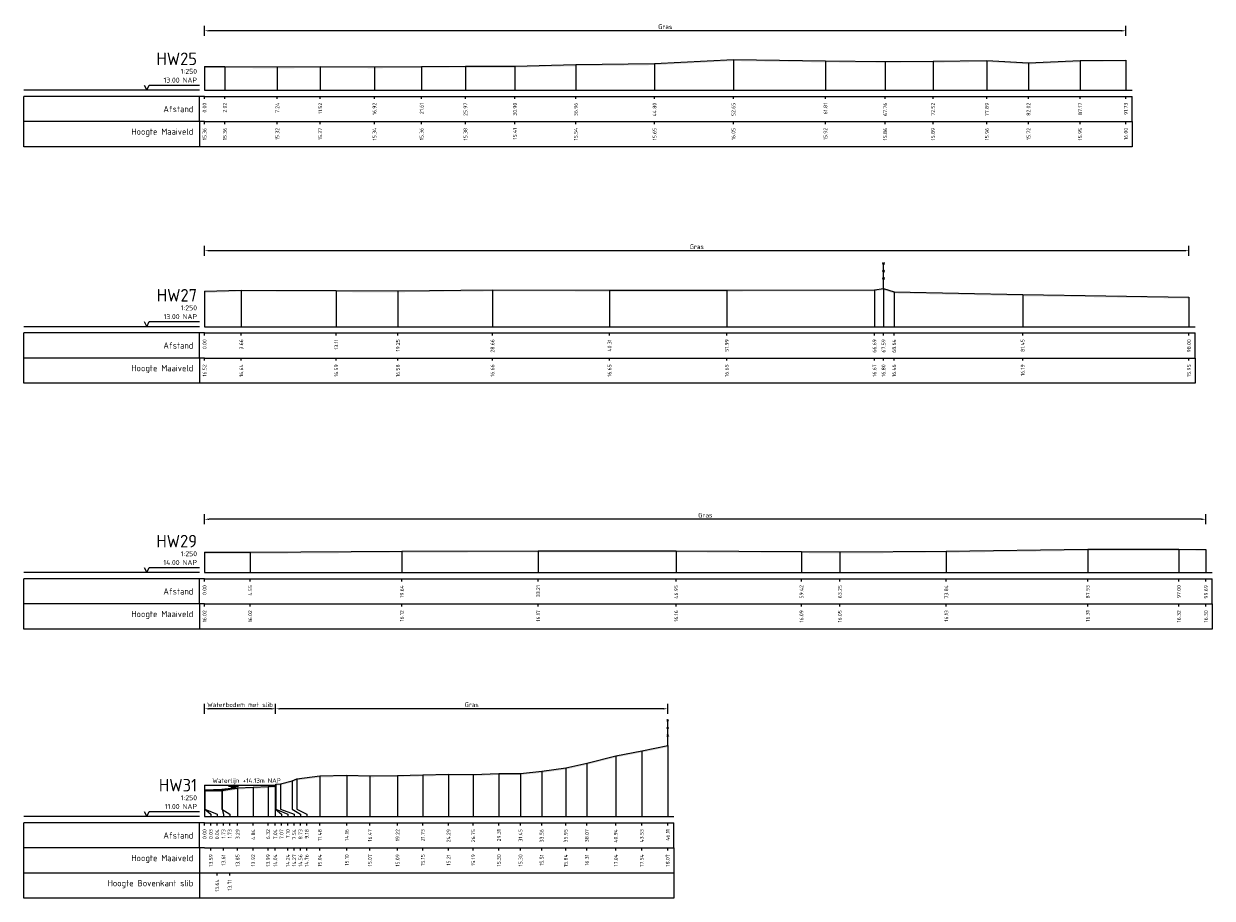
# Model space of a CAD drawing. Header units: metres. Extents: x 197882 to 206172, y 361908 to 364395.
# Tile 8 of 50: x 205766 to 205884, y 363633 to 363720. Entities that reach past the tile are written whole.
import ezdxf
from ezdxf.enums import TextEntityAlignment as Align

# ---------------------------------------------------------------- set-up
doc = ezdxf.new("R2010")
doc.units = ezdxf.units.M
doc.header["$PDMODE"] = 35
doc.header["$PDSIZE"] = 0.075
for name, color, linetype, lineweight in [('B-ME-IE-TERREINAFSCHEIDING_KUNSTMATIG_RASTERHEKWERK-SD', 20, 'Continuous', 25), ('X-ME-AL-PROFIEL_BOVENKANT SLIB-GD', 42, 'Continuous', 35), ('X-ME-AL-PROFIEL_HUIDIG MAAIVELD-GD', 252, 'Continuous', 0), ('X-XX-AL-DETAIL1-M', 7, 'Continuous', 18), ('X-XX-AL-NAP-T18', 7, 'Continuous', 18)]:
    doc.layers.add(name, color=color, linetype=linetype, lineweight=lineweight)
doc.layers.add('X-ME-AL-PROFIEL_WATERLIJN-GD', color=150, linetype='Continuous')
doc.layers.add('X-ME-AL-PROFIELRASTER-S', color=7, linetype='Continuous')
doc.styles.add('NLCS-ISO', font='NLCS-ISO.ttf', dxfattribs={"height": 1.8})
doc.styles.add('NLCS-ISO-ANNOTATIEF-T18', font='NLCS-ISO.ttf', dxfattribs={"height": 1.8})
doc.styles.add('NLCS-ISO-ANNOTATIVE-T18', font='NLCS-ISO.ttf', dxfattribs={"height": 1.8})
doc.dimstyles.new('NLCS-ANNOTATIEF-T18-PIJL_L2_H0', dxfattribs={"dimtxt": 2.5, "dimasz": 1.8, "dimexe": 2, "dimexo": 2, "dimgap": 0.7, "dimtad": 1, "dimzin": 0, "dimdsep": 46, "dimtxsty": 'NLCS-ISO-ANNOTATIEF-T18', "dimcen": 0, "dimdle": 2, "dimclrd": 256, "dimclre": 256, "dimclrt": 10, "dimaunit": 2, "dimadec": 0, "dimazin": 0, "dimtfac": 1, "dimtdec": 3, "dimtofl": 0, "dimtmove": 0, "dimatfit": 3, "dimfxl": 2, "dimfxlon": 1, "dimtfillclr": 256, "dimtolj": 1, "dimtzin": 0, "dimlwd": -1, "dimlwe": -1, "dimarcsym": 0})

# ---------------------------------------------------------------- blocks, each defined once
blk = doc.blocks.new('SAL-PROFIELRASTER-SOD')
at = {"color": 0, "linetype": 'ByBlock', "lineweight": -2, "flags": 128}
for points in [[(-2, 0), (-72, 0)], [(-24, 2), (-23, 0), (-22, 2), (-2, 2)], [(-72, -12.5), (-72, -2.5)], [(0, -2.5), (-72, -2.5)], [(-2, -12.5), (-2, -2.5)], [(0, -12.5), (-72, -12.5)]]:
    blk.add_lwpolyline(points, dxfattribs=at)
at = {"color": 0, "linetype": 'ByBlock', "lineweight": -2, "style": 'NLCS-ISO-ANNOTATIVE-T18'}
blk.add_text('NAP', height=2, dxfattribs=at).set_placement((-3, 3), align=Align.RIGHT)
blk.add_text('Afstand', height=2.5, dxfattribs=at).set_placement((-4.5, -7.5), align=Align.MIDDLE_RIGHT)
for tag, height, p in [('PROFIELNR', 5, (-3, 10)), ('NAP', 2, (-9.94, 3)), ('SCHAAL', 2, (-3, 6.5))]:
    blk.add_attdef(tag, text='', height=height, dxfattribs=at).set_placement(p, align=Align.RIGHT)
blk = doc.blocks.new('SAL-PROFIELRASTER_BALK_EIND1-SOD')
at = {"color": 0, "linetype": 'ByBlock', "lineweight": -2}
blk.add_line((1, -12.5), (1, -2.5), dxfattribs=at)
at = {"color": 0, "linetype": 'ByBlock', "lineweight": -2, "flags": 128}
for points in [[(0, 0), (1, 0)], [(0, -2.5), (1, -2.5)], [(0, -12.5), (1, -12.5)]]:
    blk.add_lwpolyline(points, dxfattribs=at)
blk = doc.blocks.new('SAL-PROFIELRASTER_BALK-SOD')
at = {"color": 0, "linetype": 'ByBlock', "lineweight": -2}
for p, q in [((-72, -12.5), (-72, -2.5)), ((-2, -2.5), (-2, -12.5)), ((0, -12.5), (-72, -12.5))]:
    blk.add_line(p, q, dxfattribs=at)
at = {"color": 0, "linetype": 'ByBlock', "lineweight": -2, "style": 'NLCS-ISO-ANNOTATIVE-T18'}
for tag, height, p in [('TITEL1', 2.5, (-4.5, -6.5)), ('TITEL2', 1.5, (-4.5, -9.5))]:
    blk.add_attdef(tag, text='', height=height, dxfattribs=at).set_placement(p, align=Align.MIDDLE_RIGHT)
blk = doc.blocks.new('SAL-PROFIELRASTER_BALK_EIND2-SOD')
at = {"color": 0, "linetype": 'ByBlock', "lineweight": -2}
for p, q in [((1, -2.5), (1, -12.5)), ((1, -12.5), (0, -12.5))]:
    blk.add_line(p, q, dxfattribs=at)
blk = doc.blocks.new('SAL-PROFIELRASTER_BALK_DATA-SOD')
at = {"color": 0, "linetype": 'ByBlock', "lineweight": -2}
blk.add_lwpolyline([(0, -3.5), (0, -2.5)], dxfattribs=at)
at = {"color": 0, "linetype": 'ByBlock', "lineweight": -2, "style": 'NLCS-ISO-ANNOTATIVE-T18'}
blk.add_attdef('GETAL', text='', height=1.5, rotation=90, dxfattribs=at).set_placement((0.75, -5), align=Align.RIGHT)
blk = doc.blocks.new('SAL-PROFIELRASTER_AANHAAL-SOD')
at = {"color": 9, "linetype": 'ByBlock', "lineweight": -2, "flags": 128}
blk.add_lwpolyline([(0, 1), (0, 0)], dxfattribs=at)
blk = doc.blocks.new('SAL-PROFIELRASTER_AANHAAL_STAGGER-SOD')
at = {"color": 9, "linetype": 'ByBlock', "lineweight": -2, "flags": 128}
for points in [[(0, 0), (0, -0.25)], [(0, -0.25), (1, -0.75)], [(1, -0.75), (1, -1)]]:
    blk.add_lwpolyline(points, dxfattribs=at)
blk = doc.blocks.new('SIE-RASTERHEKWERK-SOD')
at = {"flags": 128}
for points in [[(-0.035, 1.035), (0.035, 0.965)], [(-0.035, 0.965), (0, 1), (0.035, 1.035)], [(0, 0), (0, 1)], [(-0.035, 0.735), (0.035, 0.665)], [(-0.035, 0.665), (0, 0.7), (0.035, 0.735)], [(-0.035, 0.435), (0.035, 0.365)], [(-0.035, 0.365), (0, 0.4), (0.035, 0.435)]]:
    blk.add_lwpolyline(points, dxfattribs=at)
blk = doc.blocks.new('*D122')
at = {"layer": 'Defpoints', "color": 0, "transparency": 16777216}
for p in [(205783.86, 363651.84), (205790.93, 363644.24), (205783.86, 363641.11)]:
    blk.add_point(p, dxfattribs=at)
at = {"layer": 'X-XX-AL-DETAIL1-M', "transparency": 16777216}
for p, q in [((205783.86, 363651.34), (205783.86, 363652.34)), ((205790.93, 363651.34), (205790.93, 363652.34)), ((205790.48, 363651.84), (205784.31, 363651.84))]:
    blk.add_line(p, q, dxfattribs=at)
for points in [[(205784.31, 363651.91), (205784.31, 363651.76), (205783.86, 363651.84)], [(205790.48, 363651.91), (205790.48, 363651.76), (205790.93, 363651.84)]]:
    blk.add_solid(points, dxfattribs=at)
at = {"layer": 'X-XX-AL-DETAIL1-M', "color": 10, "transparency": 16777216, "insert": (205787.39, 363652.24), "char_height": 0.45, "attachment_point": 5, "style": 'NLCS-ISO-ANNOTATIEF-T18'}
blk.add_mtext('\\A1;Waterbodem met slib', dxfattribs=at)
blk = doc.blocks.new('*D123')
at = {"layer": 'Defpoints', "color": 0, "transparency": 16777216}
for p in [(205790.93, 363651.84), (205790.93, 363644.24), (205829.97, 363641.11)]:
    blk.add_point(p, dxfattribs=at)
at = {"layer": 'X-XX-AL-DETAIL1-M', "transparency": 16777216}
for p, q in [((205790.93, 363651.34), (205790.93, 363652.34)), ((205829.97, 363651.34), (205829.97, 363652.34)), ((205829.52, 363651.84), (205791.38, 363651.84))]:
    blk.add_line(p, q, dxfattribs=at)
for points in [[(205791.38, 363651.91), (205791.38, 363651.76), (205790.93, 363651.84)], [(205829.52, 363651.91), (205829.52, 363651.76), (205829.97, 363651.84)]]:
    blk.add_solid(points, dxfattribs=at)
at = {"layer": 'X-XX-AL-DETAIL1-M', "color": 10, "transparency": 16777216, "insert": (205810.45, 363652.24), "char_height": 0.45, "attachment_point": 5, "style": 'NLCS-ISO-ANNOTATIEF-T18'}
blk.add_mtext('\\A1;Gras', dxfattribs=at)
blk = doc.blocks.new('*D140')
at = {"layer": 'Defpoints', "color": 0, "transparency": 16777216}
for p in [(205783.86, 363719.31), (205783.86, 363713.39), (205875.59, 363713.39)]:
    blk.add_point(p, dxfattribs=at)
at = {"layer": 'X-XX-AL-DETAIL1-M', "transparency": 16777216}
for p, q in [((205783.86, 363718.81), (205783.86, 363719.81)), ((205875.59, 363718.81), (205875.59, 363719.81)), ((205875.14, 363719.31), (205784.31, 363719.31))]:
    blk.add_line(p, q, dxfattribs=at)
for points in [[(205784.31, 363719.38), (205784.31, 363719.23), (205783.86, 363719.31)], [(205875.14, 363719.38), (205875.14, 363719.23), (205875.59, 363719.31)]]:
    blk.add_solid(points, dxfattribs=at)
at = {"layer": 'X-XX-AL-DETAIL1-M', "color": 10, "transparency": 16777216, "insert": (205829.72, 363719.71), "char_height": 0.45, "attachment_point": 5, "style": 'NLCS-ISO-ANNOTATIEF-T18'}
blk.add_mtext('\\A1;Gras', dxfattribs=at)
blk = doc.blocks.new('*D143')
at = {"layer": 'Defpoints', "color": 0, "transparency": 16777216}
for p in [(205783.86, 363697.42), (205783.86, 363689.86), (205881.86, 363689.86)]:
    blk.add_point(p, dxfattribs=at)
at = {"layer": 'X-XX-AL-DETAIL1-M', "transparency": 16777216}
for p, q in [((205783.86, 363696.92), (205783.86, 363697.92)), ((205881.41, 363697.42), (205784.31, 363697.42)), ((205881.86, 363696.92), (205881.86, 363697.92))]:
    blk.add_line(p, q, dxfattribs=at)
for points in [[(205784.31, 363697.5), (205784.31, 363697.35), (205783.86, 363697.42)], [(205881.41, 363697.5), (205881.41, 363697.35), (205881.86, 363697.42)]]:
    blk.add_solid(points, dxfattribs=at)
at = {"layer": 'X-XX-AL-DETAIL1-M', "color": 10, "transparency": 16777216, "insert": (205832.86, 363697.82), "char_height": 0.45, "attachment_point": 5, "style": 'NLCS-ISO-ANNOTATIEF-T18'}
blk.add_mtext('\\A1;Gras', dxfattribs=at)
blk = doc.blocks.new('*D146')
at = {"layer": 'Defpoints', "color": 0, "transparency": 16777216}
for p in [(205783.86, 363670.7), (205783.86, 363665.39), (205883.55, 363665.39)]:
    blk.add_point(p, dxfattribs=at)
at = {"layer": 'X-XX-AL-DETAIL1-M', "transparency": 16777216}
for p, q in [((205783.86, 363670.2), (205783.86, 363671.2)), ((205883.55, 363670.2), (205883.55, 363671.2)), ((205883.1, 363670.7), (205784.31, 363670.7))]:
    blk.add_line(p, q, dxfattribs=at)
for points in [[(205784.31, 363670.77), (205784.31, 363670.62), (205783.86, 363670.7)], [(205883.1, 363670.77), (205883.1, 363670.62), (205883.55, 363670.7)]]:
    blk.add_solid(points, dxfattribs=at)
at = {"layer": 'X-XX-AL-DETAIL1-M', "color": 10, "transparency": 16777216, "insert": (205833.71, 363671.1), "char_height": 0.45, "attachment_point": 5, "style": 'NLCS-ISO-ANNOTATIEF-T18'}
blk.add_mtext('\\A1;Gras ', dxfattribs=at)

msp = doc.modelspace()

# ---------------------------------------------------------------- hatches: boundary and pattern name
at = {"layer": 'X-ME-AL-PROFIEL_HUIDIG MAAIVELD-GD'}
h = msp.add_hatch(dxfattribs=at)
h.set_pattern_fill('AGR-MAAIVELD', color=256, scale=0.05, pattern_type=2)
h.set_pattern_definition([(45, (0, -22.89226), (-0.25000007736, 0.25000007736), []), (45, (-0.0357, -22.85655), (0, 0.50000015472), [0.3535535, -0.3535535]), (45, (-0.07143, -22.82083), (0, 0.50000015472), [0.3535535, -0.3535535]), (45, (-0.10764, -22.78462), (0, 0.50000015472), [0.3535535, -0.3535535]), (45, (-0.14286, -22.7494), (0, 0.50000015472), [0.3535535, -0.3535535]), (45, (-0.17857, -22.7137), (0, 0.50000015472), [0.3535535, -0.3535535]), (45, (-0.2143, -22.67798), (0, 0.50000015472), [0.3535535, -0.3535535]), (315, (0, -22.89226), (0.25000007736, 0.25000007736), []), (315, (0.0357, -22.85655), (0.50000015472, -1e-16), [0.3535535, -0.3535535]), (315, (0.07143, -22.82083), (0.50000015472, -1e-16), [0.3535535, -0.3535535]), (315, (0.10764, -22.78462), (0.50000015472, -1e-16), [0.3535535, -0.3535535]), (315, (0.14286, -22.7494), (0.50000015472, -1e-16), [0.3535535, -0.3535535]), (315, (0.17857, -22.7137), (0.50000015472, -1e-16), [0.3535535, -0.3535535]), (315, (0.2143, -22.67798), (0.50000015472, -1e-16), [0.3535535, -0.3535535])])
h.paths.add_polyline_path([(205875.585, 363716.39), (205875.585, 363716.24), (205871.032, 363716.19), (205865.882, 363715.966), (205861.747, 363716.206), (205856.383, 363716.134), (205851.616, 363716.107), (205845.667, 363716.162), (205836.511, 363716.293), (205828.663, 363715.892), (205820.818, 363715.785), (205814.761, 363715.65), (205809.831, 363715.626), (205805.47, 363715.605), (205800.774, 363715.581), (205795.374, 363715.614), (205791.101, 363715.566), (205785.878, 363715.607), (205783.859, 363715.6), (205783.859, 363715.75), (205785.878, 363715.757), (205791.101, 363715.716), (205795.374, 363715.764), (205800.774, 363715.731), (205805.47, 363715.755), (205809.831, 363715.776), (205814.761, 363715.8), (205820.818, 363715.935), (205828.663, 363716.042), (205836.511, 363716.443), (205845.667, 363716.312), (205851.616, 363716.257), (205856.383, 363716.284), (205861.747, 363716.356), (205865.882, 363716.116), (205871.032, 363716.34)])
h = msp.add_hatch(dxfattribs=at)
h.set_pattern_fill('AGR-MAAIVELD', color=256, scale=0.05, pattern_type=2)
h.set_pattern_definition([(45, (0, 0.19048), (-0.25000007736, 0.25000007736), []), (45, (-0.0357, 0.2262), (0, 0.50000015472), [0.3535535, -0.3535535]), (45, (-0.07143, 0.2619), (0, 0.50000015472), [0.3535535, -0.3535535]), (45, (-0.10764, 0.29812), (0, 0.50000015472), [0.3535535, -0.3535535]), (45, (-0.14286, 0.33334), (0, 0.50000015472), [0.3535535, -0.3535535]), (45, (-0.17857, 0.36905), (0, 0.50000015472), [0.3535535, -0.3535535]), (45, (-0.2143, 0.40476), (0, 0.50000015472), [0.3535535, -0.3535535]), (315, (0, 0.19048), (0.25000007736, 0.25000007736), []), (315, (0.0357, 0.2262), (0.50000015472, -1e-16), [0.3535535, -0.3535535]), (315, (0.07143, 0.2619), (0.50000015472, -1e-16), [0.3535535, -0.3535535]), (315, (0.10764, 0.29812), (0.50000015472, -1e-16), [0.3535535, -0.3535535]), (315, (0.14286, 0.33334), (0.50000015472, -1e-16), [0.3535535, -0.3535535]), (315, (0.17857, 0.36905), (0.50000015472, -1e-16), [0.3535535, -0.3535535]), (315, (0.2143, 0.40476), (0.50000015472, -1e-16), [0.3535535, -0.3535535])])
h.paths.add_polyline_path([(205881.861, 363692.812), (205881.861, 363692.662), (205865.305, 363692.899), (205852.502, 363693.171), (205851.453, 363693.512), (205850.55, 363693.38), (205835.849, 363693.359), (205824.173, 363693.358), (205812.52, 363693.369), (205803.111, 363693.289), (205796.965, 363693.297), (205787.515, 363693.346), (205783.859, 363693.229), (205783.859, 363693.379), (205787.515, 363693.496), (205796.965, 363693.447), (205803.111, 363693.439), (205812.52, 363693.519), (205824.173, 363693.508), (205835.849, 363693.509), (205850.55, 363693.53), (205851.453, 363693.662), (205852.502, 363693.321), (205865.305, 363693.049)])
h = msp.add_hatch(dxfattribs=at)
h.set_pattern_fill('AGR-MAAIVELD', color=256, scale=0.05, pattern_type=2)
h.set_pattern_definition([(45, (0, 17.0064), (-0.25000007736, 0.25000007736), []), (45, (-0.0357, 17.0421), (0, 0.50000015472), [0.3535535, -0.3535535]), (45, (-0.07143, 17.07782), (0, 0.50000015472), [0.3535535, -0.3535535]), (45, (-0.10764, 17.11403), (0, 0.50000015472), [0.3535535, -0.3535535]), (45, (-0.14286, 17.14925), (0, 0.50000015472), [0.3535535, -0.3535535]), (45, (-0.17857, 17.18496), (0, 0.50000015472), [0.3535535, -0.3535535]), (45, (-0.2143, 17.22068), (0, 0.50000015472), [0.3535535, -0.3535535]), (315, (0, 17.0064), (0.25000007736, 0.25000007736), []), (315, (0.0357, 17.0421), (0.50000015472, -1e-16), [0.3535535, -0.3535535]), (315, (0.07143, 17.07782), (0.50000015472, -1e-16), [0.3535535, -0.3535535]), (315, (0.10764, 17.11403), (0.50000015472, -1e-16), [0.3535535, -0.3535535]), (315, (0.14286, 17.14925), (0.50000015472, -1e-16), [0.3535535, -0.3535535]), (315, (0.17857, 17.18496), (0.50000015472, -1e-16), [0.3535535, -0.3535535]), (315, (0.2143, 17.22068), (0.50000015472, -1e-16), [0.3535535, -0.3535535])])
h.paths.add_polyline_path([(205883.551, 363667.697), (205883.551, 363667.547), (205880.856, 363667.568), (205871.788, 363667.556), (205857.704, 363667.372), (205847.112, 363667.289), (205843.283, 363667.331), (205830.808, 363667.408), (205817.073, 363667.416), (205803.502, 363667.364), (205788.405, 363667.265), (205783.859, 363667.268), (205783.859, 363667.418), (205788.405, 363667.415), (205803.502, 363667.514), (205817.073, 363667.566), (205830.808, 363667.558), (205843.283, 363667.481), (205847.112, 363667.439), (205857.704, 363667.522), (205871.788, 363667.706), (205880.856, 363667.718)])
h = msp.add_hatch(dxfattribs=at)
h.set_pattern_fill('AGR-MAAIVELD', color=256, scale=0.05, pattern_type=2)
h.set_pattern_definition([(45, (0, 44.8378), (-0.25000007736, 0.25000007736), []), (45, (-0.0357, 44.87353), (0, 0.50000015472), [0.3535535, -0.3535535]), (45, (-0.07143, 44.90924), (0, 0.50000015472), [0.3535535, -0.3535535]), (45, (-0.10764, 44.94546), (0, 0.50000015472), [0.3535535, -0.3535535]), (45, (-0.14286, 44.98067), (0, 0.50000015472), [0.3535535, -0.3535535]), (45, (-0.17857, 45.0164), (0, 0.50000015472), [0.3535535, -0.3535535]), (45, (-0.2143, 45.0521), (0, 0.50000015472), [0.3535535, -0.3535535]), (315, (0, 44.8378), (0.25000007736, 0.25000007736), []), (315, (0.0357, 44.87353), (0.50000015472, -1e-16), [0.3535535, -0.3535535]), (315, (0.07143, 44.90924), (0.50000015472, -1e-16), [0.3535535, -0.3535535]), (315, (0.10764, 44.94546), (0.50000015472, -1e-16), [0.3535535, -0.3535535]), (315, (0.14286, 44.98067), (0.50000015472, -1e-16), [0.3535535, -0.3535535]), (315, (0.17857, 45.0164), (0.50000015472, -1e-16), [0.3535535, -0.3535535]), (315, (0.2143, 45.0521), (0.50000015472, -1e-16), [0.3535535, -0.3535535])])
h.paths.add_polyline_path([(205808.148, 363645.166), (205810.61, 363645.152), (205813.167, 363645.256), (205815.311, 363645.262), (205817.422, 363645.467), (205819.813, 363645.798), (205821.927, 363646.274), (205824.795, 363647.005), (205827.389, 363647.496), (205829.967, 363648.029), (205829.967, 363648.179), (205827.389, 363647.646), (205824.795, 363647.155), (205821.927, 363646.424), (205819.813, 363645.948), (205817.422, 363645.617), (205815.311, 363645.412), (205813.167, 363645.406), (205810.61, 363645.302), (205808.148, 363645.316), (205805.587, 363645.258), (205803.074, 363645.201), (205800.326, 363645.179), (205798.024, 363645.215), (205795.341, 363645.153), (205793.039, 363644.871), (205792.585, 363644.673), (205791.404, 363644.377), (205790.963, 363644.347), (205790.925, 363644.228), (205790.902, 363644.146), (205790.183, 363644.102), (205788.7, 363644.035), (205787.152, 363643.959), (205785.594, 363643.718), (205783.887, 363643.7), (205783.887, 363643.55), (205785.594, 363643.568), (205787.152, 363643.809), (205788.7, 363643.885), (205790.183, 363643.952), (205790.902, 363643.996), (205790.925, 363644.078), (205790.963, 363644.197), (205791.404, 363644.227), (205792.585, 363644.523), (205793.039, 363644.721), (205795.341, 363645.003), (205798.024, 363645.065), (205800.326, 363645.029), (205803.074, 363645.051), (205805.587, 363645.108)])

# ---------------------------------------------------------------- linework, layer by layer
at = {"layer": 'X-ME-AL-PROFIEL_BOVENKANT SLIB-GD'}
msp.add_lwpolyline([(205783.9, 363643.75), (205785.591, 363643.816), (205787.152, 363643.959)], dxfattribs=at)
at = {"layer": 'X-ME-AL-PROFIEL_HUIDIG MAAIVELD-GD'}
for points in [[(205783.859, 363715.75), (205785.878, 363715.757), (205791.101, 363715.716), (205795.374, 363715.764), (205800.774, 363715.731), (205805.47, 363715.755), (205809.831, 363715.776), (205814.761, 363715.8), (205820.818, 363715.935), (205828.663, 363716.042), (205836.511, 363716.443), (205845.667, 363716.312), (205851.616, 363716.257), (205856.383, 363716.284), (205861.747, 363716.356), (205865.882, 363716.116), (205871.032, 363716.34), (205875.585, 363716.39)], [(205783.859, 363693.379), (205787.515, 363693.496), (205796.965, 363693.447), (205803.111, 363693.439), (205812.52, 363693.519), (205824.173, 363693.508), (205835.849, 363693.509), (205850.55, 363693.53), (205851.453, 363693.662), (205852.502, 363693.321), (205865.305, 363693.049), (205881.861, 363692.812)], [(205783.859, 363667.418), (205788.405, 363667.415), (205803.502, 363667.514), (205817.073, 363667.566), (205830.808, 363667.558), (205843.283, 363667.481), (205847.112, 363667.439), (205857.704, 363667.522), (205871.788, 363667.706), (205880.856, 363667.718), (205883.551, 363667.697)], [(205783.887, 363643.7), (205785.594, 363643.718), (205787.152, 363643.959), (205788.7, 363644.035), (205790.183, 363644.102), (205790.902, 363644.146), (205790.925, 363644.228), (205790.963, 363644.347), (205791.404, 363644.377), (205792.585, 363644.673), (205793.039, 363644.871), (205795.341, 363645.153), (205798.024, 363645.215), (205800.326, 363645.179), (205803.074, 363645.201), (205805.587, 363645.258), (205808.148, 363645.316), (205810.61, 363645.302), (205813.167, 363645.406), (205815.311, 363645.412), (205817.422, 363645.617), (205819.813, 363645.948), (205821.927, 363646.424), (205824.795, 363647.155), (205827.389, 363647.646), (205829.967, 363648.179)]]:
    msp.add_lwpolyline(points, dxfattribs=at)
at = {"layer": 'X-ME-AL-PROFIEL_WATERLIJN-GD'}
for points in [[(205783.859, 363644.239), (205790.928, 363644.239)], [(205786.244, 363644.134), (205787.244, 363644.134)], [(205786.486, 363644.048), (205786.986, 363644.048)]]:
    msp.add_lwpolyline(points, dxfattribs=at)

# ---------------------------------------------------------------- block references
at = {"layer": 'B-ME-IE-TERREINAFSCHEIDING_KUNSTMATIG_RASTERHEKWERK-SD', "xscale": 2.5, "yscale": 2.5, "zscale": 2.5}
for p in [(205851.453, 363693.662), (205829.967, 363648.179)]:
    msp.add_blockref('SIE-RASTERHEKWERK-SOD', p, dxfattribs=at)
at = {"layer": 'X-ME-AL-PROFIELRASTER-S', "xscale": 0.25, "yscale": 0.25, "zscale": 0.25}
for name, p, values in [('SAL-PROFIELRASTER-SOD', (205783.859, 363713.394), {'PROFIELNR': 'HW25', 'SCHAAL': '1:250', 'NAP': '13.00'}), ('SAL-PROFIELRASTER_BALK_DATA-SOD', (205783.859, 363713.394), {'GETAL': '0.00'}), ('SAL-PROFIELRASTER_BALK_DATA-SOD', (205785.878, 363713.394), {'GETAL': '2.02'}), ('SAL-PROFIELRASTER_BALK_DATA-SOD', (205791.101, 363713.394), {'GETAL': '7.24'}), ('SAL-PROFIELRASTER_BALK_DATA-SOD', (205795.374, 363713.394), {'GETAL': '11.52'}), ('SAL-PROFIELRASTER_BALK_DATA-SOD', (205800.774, 363713.394), {'GETAL': '16.92'}), ('SAL-PROFIELRASTER_BALK_DATA-SOD', (205805.47, 363713.394), {'GETAL': '21.61'}), ('SAL-PROFIELRASTER_BALK_DATA-SOD', (205809.831, 363713.394), {'GETAL': '25.97'}), ('SAL-PROFIELRASTER_BALK_DATA-SOD', (205814.761, 363713.394), {'GETAL': '30.90'}), ('SAL-PROFIELRASTER_BALK_DATA-SOD', (205820.818, 363713.394), {'GETAL': '36.96'}), ('SAL-PROFIELRASTER_BALK_DATA-SOD', (205828.663, 363713.394), {'GETAL': '44.80'}), ('SAL-PROFIELRASTER_BALK_DATA-SOD', (205836.511, 363713.394), {'GETAL': '52.65'}), ('SAL-PROFIELRASTER_BALK_DATA-SOD', (205845.667, 363713.394), {'GETAL': '61.81'}), ('SAL-PROFIELRASTER_BALK_DATA-SOD', (205851.616, 363713.394), {'GETAL': '67.76'}), ('SAL-PROFIELRASTER_BALK_DATA-SOD', (205856.383, 363713.394), {'GETAL': '72.52'}), ('SAL-PROFIELRASTER_BALK_DATA-SOD', (205861.747, 363713.394), {'GETAL': '77.89'}), ('SAL-PROFIELRASTER_BALK_DATA-SOD', (205865.882, 363713.394), {'GETAL': '82.02'}), ('SAL-PROFIELRASTER_BALK_DATA-SOD', (205871.032, 363713.394), {'GETAL': '87.17'}), ('SAL-PROFIELRASTER_BALK_DATA-SOD', (205875.585, 363713.394), {'GETAL': '91.73'}), ('SAL-PROFIELRASTER_BALK-SOD', (205783.859, 363710.894), {'TITEL1': 'Hoogte Maaiveld'}), ('SAL-PROFIELRASTER_BALK_DATA-SOD', (205783.859, 363710.894), {'GETAL': '15.36'}), ('SAL-PROFIELRASTER_BALK_DATA-SOD', (205785.878, 363710.894), {'GETAL': '15.36'}), ('SAL-PROFIELRASTER_BALK_DATA-SOD', (205791.101, 363710.894), {'GETAL': '15.32'}), ('SAL-PROFIELRASTER_BALK_DATA-SOD', (205795.374, 363710.894), {'GETAL': '15.37'}), ('SAL-PROFIELRASTER_BALK_DATA-SOD', (205800.774, 363710.894), {'GETAL': '15.34'}), ('SAL-PROFIELRASTER_BALK_DATA-SOD', (205805.47, 363710.894), {'GETAL': '15.36'}), ('SAL-PROFIELRASTER_BALK_DATA-SOD', (205809.831, 363710.894), {'GETAL': '15.38'}), ('SAL-PROFIELRASTER_BALK_DATA-SOD', (205814.761, 363710.894), {'GETAL': '15.41'}), ('SAL-PROFIELRASTER_BALK_DATA-SOD', (205820.818, 363710.894), {'GETAL': '15.54'}), ('SAL-PROFIELRASTER_BALK_DATA-SOD', (205828.663, 363710.894), {'GETAL': '15.65'}), ('SAL-PROFIELRASTER_BALK_DATA-SOD', (205836.511, 363710.894), {'GETAL': '16.05'}), ('SAL-PROFIELRASTER_BALK_DATA-SOD', (205845.667, 363710.894), {'GETAL': '15.92'}), ('SAL-PROFIELRASTER_BALK_DATA-SOD', (205851.616, 363710.894), {'GETAL': '15.86'}), ('SAL-PROFIELRASTER_BALK_DATA-SOD', (205856.383, 363710.894), {'GETAL': '15.89'}), ('SAL-PROFIELRASTER_BALK_DATA-SOD', (205861.747, 363710.894), {'GETAL': '15.96'}), ('SAL-PROFIELRASTER_BALK_DATA-SOD', (205865.882, 363710.894), {'GETAL': '15.72'}), ('SAL-PROFIELRASTER_BALK_DATA-SOD', (205871.032, 363710.894), {'GETAL': '15.95'}), ('SAL-PROFIELRASTER_BALK_DATA-SOD', (205875.585, 363710.894), {'GETAL': '16.00'}), ('SAL-PROFIELRASTER-SOD', (205783.859, 363689.861), {'PROFIELNR': 'HW27', 'SCHAAL': '1:250', 'NAP': '13.00'}), ('SAL-PROFIELRASTER_BALK_DATA-SOD', (205783.859, 363689.861), {'GETAL': '0.00'}), ('SAL-PROFIELRASTER_BALK_DATA-SOD', (205787.515, 363689.861), {'GETAL': '3.66'}), ('SAL-PROFIELRASTER_BALK_DATA-SOD', (205796.965, 363689.861), {'GETAL': '13.11'}), ('SAL-PROFIELRASTER_BALK_DATA-SOD', (205803.111, 363689.861), {'GETAL': '19.25'}), ('SAL-PROFIELRASTER_BALK_DATA-SOD', (205812.52, 363689.861), {'GETAL': '28.66'}), ('SAL-PROFIELRASTER_BALK_DATA-SOD', (205824.173, 363689.861), {'GETAL': '40.31'}), ('SAL-PROFIELRASTER_BALK_DATA-SOD', (205835.849, 363689.861), {'GETAL': '51.99'}), ('SAL-PROFIELRASTER_BALK_DATA-SOD', (205850.55, 363689.861), {'GETAL': '66.69'}), ('SAL-PROFIELRASTER_BALK_DATA-SOD', (205851.453, 363689.861), {'GETAL': '67.59'}), ('SAL-PROFIELRASTER_BALK_DATA-SOD', (205852.502, 363689.861), {'GETAL': '68.64'}), ('SAL-PROFIELRASTER_BALK_DATA-SOD', (205865.305, 363689.861), {'GETAL': '81.45'}), ('SAL-PROFIELRASTER_BALK_DATA-SOD', (205881.861, 363689.861), {'GETAL': '98.00'}), ('SAL-PROFIELRASTER_BALK-SOD', (205783.859, 363687.361), {'TITEL1': 'Hoogte Maaiveld'}), ('SAL-PROFIELRASTER_BALK_DATA-SOD', (205783.859, 363687.361), {'GETAL': '16.52'}), ('SAL-PROFIELRASTER_BALK_DATA-SOD', (205787.515, 363687.361), {'GETAL': '16.64'}), ('SAL-PROFIELRASTER_BALK_DATA-SOD', (205796.965, 363687.361), {'GETAL': '16.59'}), ('SAL-PROFIELRASTER_BALK_DATA-SOD', (205803.111, 363687.361), {'GETAL': '16.58'}), ('SAL-PROFIELRASTER_BALK_DATA-SOD', (205812.52, 363687.361), {'GETAL': '16.66'}), ('SAL-PROFIELRASTER_BALK_DATA-SOD', (205824.173, 363687.361), {'GETAL': '16.65'}), ('SAL-PROFIELRASTER_BALK_DATA-SOD', (205835.849, 363687.361), {'GETAL': '16.65'}), ('SAL-PROFIELRASTER_BALK_DATA-SOD', (205850.55, 363687.361), {'GETAL': '16.67'}), ('SAL-PROFIELRASTER_BALK_DATA-SOD', (205851.453, 363687.361), {'GETAL': '16.80'}), ('SAL-PROFIELRASTER_BALK_DATA-SOD', (205852.502, 363687.361), {'GETAL': '16.46'}), ('SAL-PROFIELRASTER_BALK_DATA-SOD', (205865.305, 363687.361), {'GETAL': '16.19'}), ('SAL-PROFIELRASTER_BALK_DATA-SOD', (205881.861, 363687.361), {'GETAL': '15.95'}), ('SAL-PROFIELRASTER-SOD', (205783.859, 363665.394), {'PROFIELNR': 'HW29', 'SCHAAL': '1:250', 'NAP': '14.00'}), ('SAL-PROFIELRASTER_BALK_DATA-SOD', (205783.859, 363665.394), {'GETAL': '0.00'}), ('SAL-PROFIELRASTER_BALK_DATA-SOD', (205788.405, 363665.394), {'GETAL': '4.55'}), ('SAL-PROFIELRASTER_BALK_DATA-SOD', (205803.502, 363665.394), {'GETAL': '19.64'}), ('SAL-PROFIELRASTER_BALK_DATA-SOD', (205817.073, 363665.394), {'GETAL': '33.21'}), ('SAL-PROFIELRASTER_BALK_DATA-SOD', (205830.808, 363665.394), {'GETAL': '46.95'}), ('SAL-PROFIELRASTER_BALK_DATA-SOD', (205843.283, 363665.394), {'GETAL': '59.42'}), ('SAL-PROFIELRASTER_BALK_DATA-SOD', (205847.112, 363665.394), {'GETAL': '63.25'}), ('SAL-PROFIELRASTER_BALK_DATA-SOD', (205857.704, 363665.394), {'GETAL': '73.84'}), ('SAL-PROFIELRASTER_BALK_DATA-SOD', (205871.788, 363665.394), {'GETAL': '87.93'}), ('SAL-PROFIELRASTER_BALK_DATA-SOD', (205880.856, 363665.394), {'GETAL': '97.00'}), ('SAL-PROFIELRASTER_BALK_DATA-SOD', (205883.551, 363665.394), {'GETAL': '99.69'}), ('SAL-PROFIELRASTER_BALK-SOD', (205783.859, 363662.894), {'TITEL1': 'Hoogte Maaiveld'}), ('SAL-PROFIELRASTER_BALK_DATA-SOD', (205783.859, 363662.894), {'GETAL': '16.02'}), ('SAL-PROFIELRASTER_BALK_DATA-SOD', (205788.405, 363662.894), {'GETAL': '16.02'}), ('SAL-PROFIELRASTER_BALK_DATA-SOD', (205803.502, 363662.894), {'GETAL': '16.12'}), ('SAL-PROFIELRASTER_BALK_DATA-SOD', (205817.073, 363662.894), {'GETAL': '16.17'}), ('SAL-PROFIELRASTER_BALK_DATA-SOD', (205830.808, 363662.894), {'GETAL': '16.16'}), ('SAL-PROFIELRASTER_BALK_DATA-SOD', (205843.283, 363662.894), {'GETAL': '16.09'}), ('SAL-PROFIELRASTER_BALK_DATA-SOD', (205847.112, 363662.894), {'GETAL': '16.05'}), ('SAL-PROFIELRASTER_BALK_DATA-SOD', (205857.704, 363662.894), {'GETAL': '16.13'}), ('SAL-PROFIELRASTER_BALK_DATA-SOD', (205871.788, 363662.894), {'GETAL': '16.31'}), ('SAL-PROFIELRASTER_BALK_DATA-SOD', (205880.856, 363662.894), {'GETAL': '16.32'}), ('SAL-PROFIELRASTER_BALK_DATA-SOD', (205883.551, 363662.894), {'GETAL': '16.30'}), ('SAL-PROFIELRASTER-SOD', (205783.859, 363641.111), {'PROFIELNR': 'HW31', 'SCHAAL': '1:250', 'NAP': '11.00'}), ('SAL-PROFIELRASTER_BALK_DATA-SOD', (205783.859, 363641.111), {'GETAL': '0.00'}), ('SAL-PROFIELRASTER_BALK_DATA-SOD', (205784.484, 363641.111), {'GETAL': '0.03'}), ('SAL-PROFIELRASTER_BALK_DATA-SOD', (205785.109, 363641.111), {'GETAL': '0.04'}), ('SAL-PROFIELRASTER_BALK_DATA-SOD', (205785.734, 363641.111), {'GETAL': '1.73'}), ('SAL-PROFIELRASTER_BALK_DATA-SOD', (205786.359, 363641.111), {'GETAL': '1.73'}), ('SAL-PROFIELRASTER_BALK_DATA-SOD', (205787.152, 363641.111), {'GETAL': '3.29'}), ('SAL-PROFIELRASTER_BALK_DATA-SOD', (205788.7, 363641.111), {'GETAL': '4.84'}), ('SAL-PROFIELRASTER_BALK_DATA-SOD', (205790.183, 363641.111), {'GETAL': '6.32'}), ('SAL-PROFIELRASTER_BALK_DATA-SOD', (205790.902, 363641.111), {'GETAL': '7.04'}), ('SAL-PROFIELRASTER_BALK_DATA-SOD', (205791.527, 363641.111), {'GETAL': '7.07'}), ('SAL-PROFIELRASTER_BALK_DATA-SOD', (205792.152, 363641.111), {'GETAL': '7.10'}), ('SAL-PROFIELRASTER_BALK_DATA-SOD', (205792.777, 363641.111), {'GETAL': '7.54'}), ('SAL-PROFIELRASTER_BALK_DATA-SOD', (205793.402, 363641.111), {'GETAL': '8.73'}), ('SAL-PROFIELRASTER_BALK_DATA-SOD', (205794.027, 363641.111), {'GETAL': '9.18'}), ('SAL-PROFIELRASTER_BALK_DATA-SOD', (205795.341, 363641.111), {'GETAL': '11.48'}), ('SAL-PROFIELRASTER_BALK_DATA-SOD', (205798.024, 363641.111), {'GETAL': '14.16'}), ('SAL-PROFIELRASTER_BALK_DATA-SOD', (205800.326, 363641.111), {'GETAL': '16.47'}), ('SAL-PROFIELRASTER_BALK_DATA-SOD', (205803.074, 363641.111), {'GETAL': '19.22'}), ('SAL-PROFIELRASTER_BALK_DATA-SOD', (205805.587, 363641.111), {'GETAL': '21.73'}), ('SAL-PROFIELRASTER_BALK_DATA-SOD', (205808.148, 363641.111), {'GETAL': '24.29'}), ('SAL-PROFIELRASTER_BALK_DATA-SOD', (205810.61, 363641.111), {'GETAL': '26.75'}), ('SAL-PROFIELRASTER_BALK_DATA-SOD', (205813.167, 363641.111), {'GETAL': '29.31'}), ('SAL-PROFIELRASTER_BALK_DATA-SOD', (205815.311, 363641.111), {'GETAL': '31.45'}), ('SAL-PROFIELRASTER_BALK_DATA-SOD', (205817.422, 363641.111), {'GETAL': '33.56'}), ('SAL-PROFIELRASTER_BALK_DATA-SOD', (205819.813, 363641.111), {'GETAL': '35.95'}), ('SAL-PROFIELRASTER_BALK_DATA-SOD', (205821.927, 363641.111), {'GETAL': '38.07'}), ('SAL-PROFIELRASTER_BALK_DATA-SOD', (205824.795, 363641.111), {'GETAL': '40.94'}), ('SAL-PROFIELRASTER_BALK_DATA-SOD', (205827.389, 363641.111), {'GETAL': '43.53'}), ('SAL-PROFIELRASTER_BALK_DATA-SOD', (205829.967, 363641.111), {'GETAL': '46.11'}), ('SAL-PROFIELRASTER_BALK-SOD', (205783.859, 363638.611), {'TITEL1': 'Hoogte Maaiveld'}), ('SAL-PROFIELRASTER_BALK_DATA-SOD', (205784.484, 363638.611), {'GETAL': '13.59'}), ('SAL-PROFIELRASTER_BALK_DATA-SOD', (205785.734, 363638.611), {'GETAL': '13.61'}), ('SAL-PROFIELRASTER_BALK_DATA-SOD', (205787.152, 363638.611), {'GETAL': '13.85'}), ('SAL-PROFIELRASTER_BALK_DATA-SOD', (205788.7, 363638.611), {'GETAL': '13.92'}), ('SAL-PROFIELRASTER_BALK_DATA-SOD', (205790.183, 363638.611), {'GETAL': '13.99'}), ('SAL-PROFIELRASTER_BALK_DATA-SOD', (205790.902, 363638.611), {'GETAL': '14.04'}), ('SAL-PROFIELRASTER_BALK_DATA-SOD', (205792.152, 363638.611), {'GETAL': '14.24'}), ('SAL-PROFIELRASTER_BALK_DATA-SOD', (205792.777, 363638.611), {'GETAL': '14.27'}), ('SAL-PROFIELRASTER_BALK_DATA-SOD', (205793.402, 363638.611), {'GETAL': '14.56'}), ('SAL-PROFIELRASTER_BALK_DATA-SOD', (205794.027, 363638.611), {'GETAL': '14.76'}), ('SAL-PROFIELRASTER_BALK_DATA-SOD', (205795.341, 363638.611), {'GETAL': '15.04'}), ('SAL-PROFIELRASTER_BALK_DATA-SOD', (205798.024, 363638.611), {'GETAL': '15.10'}), ('SAL-PROFIELRASTER_BALK_DATA-SOD', (205800.326, 363638.611), {'GETAL': '15.07'}), ('SAL-PROFIELRASTER_BALK_DATA-SOD', (205803.074, 363638.611), {'GETAL': '15.09'}), ('SAL-PROFIELRASTER_BALK_DATA-SOD', (205805.587, 363638.611), {'GETAL': '15.15'}), ('SAL-PROFIELRASTER_BALK_DATA-SOD', (205808.148, 363638.611), {'GETAL': '15.21'}), ('SAL-PROFIELRASTER_BALK_DATA-SOD', (205810.61, 363638.611), {'GETAL': '15.19'}), ('SAL-PROFIELRASTER_BALK_DATA-SOD', (205813.167, 363638.611), {'GETAL': '15.30'}), ('SAL-PROFIELRASTER_BALK_DATA-SOD', (205815.311, 363638.611), {'GETAL': '15.30'}), ('SAL-PROFIELRASTER_BALK_DATA-SOD', (205817.422, 363638.611), {'GETAL': '15.51'}), ('SAL-PROFIELRASTER_BALK_DATA-SOD', (205819.813, 363638.611), {'GETAL': '15.84'}), ('SAL-PROFIELRASTER_BALK_DATA-SOD', (205821.927, 363638.611), {'GETAL': '16.31'}), ('SAL-PROFIELRASTER_BALK_DATA-SOD', (205824.795, 363638.611), {'GETAL': '17.04'}), ('SAL-PROFIELRASTER_BALK_DATA-SOD', (205827.389, 363638.611), {'GETAL': '17.54'}), ('SAL-PROFIELRASTER_BALK_DATA-SOD', (205829.967, 363638.611), {'GETAL': '18.07'}), ('SAL-PROFIELRASTER_BALK-SOD', (205783.859, 363636.111), {'TITEL1': 'Hoogte Bovenkant slib'}), ('SAL-PROFIELRASTER_BALK_DATA-SOD', (205785.109, 363636.111), {'GETAL': '13.64'}), ('SAL-PROFIELRASTER_BALK_DATA-SOD', (205786.359, 363636.111), {'GETAL': '13.71'})]:
    msp.add_blockref(name, p, dxfattribs=at).add_auto_attribs(values)
at = {"layer": 'X-ME-AL-PROFIELRASTER-S'}
for p, yscale in [((205820.818, 363713.394), 2.540599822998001), ((205828.663, 363713.394), 2.6483001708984), ((205836.511, 363713.394), 3.049198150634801), ((205845.667, 363713.394), 2.9179992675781), ((205851.616, 363713.394), 2.8630981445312), ((205856.383, 363713.394), 2.890300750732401), ((205861.747, 363713.394), 2.962100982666), ((205865.882, 363713.394), 2.7214202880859), ((205871.032, 363713.394), 2.9463996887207), ((205875.585, 363713.394), 2.995899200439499), ((205783.859, 363713.394), 2.3558006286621), ((205785.878, 363713.394), 2.3628997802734), ((205791.101, 363713.394), 2.321800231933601), ((205795.374, 363713.394), 2.369697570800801), ((205800.774, 363713.394), 2.3372993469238), ((205805.47, 363713.394), 2.3606986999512), ((205809.831, 363713.394), 2.3824005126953), ((205814.761, 363713.394), 2.4054985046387), ((205787.515, 363689.861), 3.6350212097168), ((205796.965, 363689.861), 3.586620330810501), ((205803.111, 363689.861), 3.578121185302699), ((205812.52, 363689.861), 3.658420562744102), ((205824.173, 363689.861), 3.647819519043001), ((205835.849, 363689.861), 3.648120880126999), ((205850.55, 363689.861), 3.669120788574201), ((205851.453, 363689.861), 3.801319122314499), ((205783.859, 363689.861), 3.518119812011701), ((205852.502, 363689.861), 3.460521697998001), ((205865.305, 363689.861), 3.1880187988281), ((205881.861, 363689.861), 2.9517211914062), ((205783.859, 363665.394), 2.024620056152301), ((205788.405, 363665.394), 2.021720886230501), ((205803.502, 363665.394), 2.120021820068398), ((205817.073, 363665.394), 2.172721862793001), ((205830.808, 363665.394), 2.163822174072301), ((205843.283, 363665.394), 2.087619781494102), ((205847.112, 363665.394), 2.045719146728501), ((205857.704, 363665.394), 2.128120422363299), ((205871.788, 363665.394), 2.312419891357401), ((205880.856, 363665.394), 2.324520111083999), ((205883.551, 363665.394), 2.303321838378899), ((205827.389, 363641.111), 6.535), ((205829.967, 363641.111), 7.068000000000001), ((205821.927, 363641.111), 5.312999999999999), ((205824.795, 363641.111), 6.044), ((205793.039, 363642.111), 2.76), ((205795.341, 363641.111), 4.042), ((205798.024, 363641.111), 4.103999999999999), ((205800.326, 363641.111), 4.068), ((205803.074, 363641.111), 4.09), ((205805.587, 363641.111), 4.147), ((205808.148, 363641.111), 4.205), ((205810.61, 363641.111), 4.191000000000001), ((205813.167, 363641.111), 4.295), ((205815.311, 363641.111), 4.301), ((205817.422, 363641.111), 4.506), ((205819.813, 363641.111), 4.837), ((205783.859, 363641.111), 3.128), ((205783.887, 363642.111), 1.589), ((205783.9, 363642.111), 1.638999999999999), ((205785.591, 363642.111), 1.705), ((205785.594, 363642.111), 1.606999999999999), ((205787.152, 363641.111), 2.848000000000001), ((205788.7, 363641.111), 2.923999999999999), ((205790.183, 363641.111), 2.991), ((205790.902, 363641.111), 3.035), ((205790.925, 363642.111), 2.117000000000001), ((205790.963, 363642.111), 2.236000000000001), ((205791.404, 363642.111), 2.266), ((205792.585, 363642.111), 2.561999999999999)]:
    msp.add_blockref('SAL-PROFIELRASTER_AANHAAL-SOD', p, dxfattribs=dict(at, yscale=yscale))
at = {"layer": 'X-ME-AL-PROFIELRASTER-S', "yscale": 0.25}
for name, p, xscale, zscale in [('SAL-PROFIELRASTER_BALK_EIND1-SOD', (205783.859, 363713.394), 92.35136731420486, 92.35136731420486), ('SAL-PROFIELRASTER_BALK_EIND2-SOD', (205783.859, 363710.894), 92.35136731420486, 92.35136731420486), ('SAL-PROFIELRASTER_BALK_EIND1-SOD', (205783.859, 363689.861), 98.62687425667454, 98.62687425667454), ('SAL-PROFIELRASTER_BALK_EIND2-SOD', (205783.859, 363687.361), 98.62687425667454, 98.62687425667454), ('SAL-PROFIELRASTER_BALK_EIND1-SOD', (205783.859, 363665.394), 100.3173644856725, 100.3173644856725), ('SAL-PROFIELRASTER_BALK_EIND2-SOD', (205783.859, 363662.894), 100.3173644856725, 100.3173644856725), ('SAL-PROFIELRASTER_BALK_EIND1-SOD', (205783.859, 363641.111), 46.73300452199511, 46.73300452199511), ('SAL-PROFIELRASTER_BALK_EIND2-SOD', (205783.859, 363638.611), 46.73300452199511, 46.73300452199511), ('SAL-PROFIELRASTER_BALK_EIND2-SOD', (205783.859, 363636.111), 46.73300452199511, 46.73300452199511)]:
    msp.add_blockref(name, p, dxfattribs=dict(at, xscale=xscale, zscale=zscale))
at = {"layer": 'X-ME-AL-PROFIELRASTER-S'}
for p, xscale, zscale in [((205783.887, 363642.111), 0.5970615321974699, 0.5970615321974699), ((205783.9, 363642.111), 1.209409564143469, 1.209409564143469), ((205785.591, 363642.111), 0.7678446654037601, 0.7678446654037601), ((205785.594, 363642.111), 0.1403551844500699, 0.1403551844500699), ((205790.925, 363642.111), 0.6027884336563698, 0.6027884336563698), ((205790.963, 363642.111), 1.189061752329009, 1.189061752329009), ((205791.404, 363642.111), 1.37355392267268, 1.37355392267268), ((205792.585, 363642.111), 0.8175681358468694, 0.8175681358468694), ((205793.039, 363642.111), 0.9882602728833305, 0.9882602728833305)]:
    msp.add_blockref('SAL-PROFIELRASTER_AANHAAL_STAGGER-SOD', p, dxfattribs=dict(at, xscale=xscale, zscale=zscale))

# ---------------------------------------------------------------- texts
at = {"layer": 'X-XX-AL-NAP-T18', "color": 10, "insert": (205784.631, 363644.329), "char_height": 0.45, "width": 15.43377, "attachment_point": 7, "style": 'NLCS-ISO'}
msp.add_mtext('Waterlijn +14.13m NAP', dxfattribs=at)

# ---------------------------------------------------------------- dimensions: what is measured, and where the dimension line sits
at = {"layer": 'X-XX-AL-DETAIL1-M'}
for base, p1, p2, text, picture, middle in [((205783.859, 363719.307), (205875.585, 363713.394), (205783.859, 363713.394), 'Gras', '*D140', (205829.722, 363719.307)), ((205783.859, 363697.423), (205881.861, 363689.861), (205783.859, 363689.861), 'Gras', '*D143', (205832.86, 363697.423)), ((205783.859, 363670.696), (205883.551, 363665.394), (205783.859, 363665.394), 'Gras ', '*D146', (205833.705, 363670.696)), ((205783.859, 363651.836), (205790.928, 363644.239), (205783.859, 363641.111), 'Waterbodem met slib', '*D122', (205787.394, 363651.836)), ((205790.928, 363651.836), (205829.967, 363641.111), (205790.928, 363644.239), 'Gras', '*D123', (205810.448, 363651.836))]:
    dim = msp.add_linear_dim(base=base, p1=p1, p2=p2, text=text, dimstyle='NLCS-ANNOTATIEF-T18-PIJL_L2_H0', dxfattribs=at)
    dim.commit()
    dim.dimension.update_dxf_attribs({"geometry": picture, "text_midpoint": middle, "dimtype": 160})

doc.saveas('drawing.dxf')
